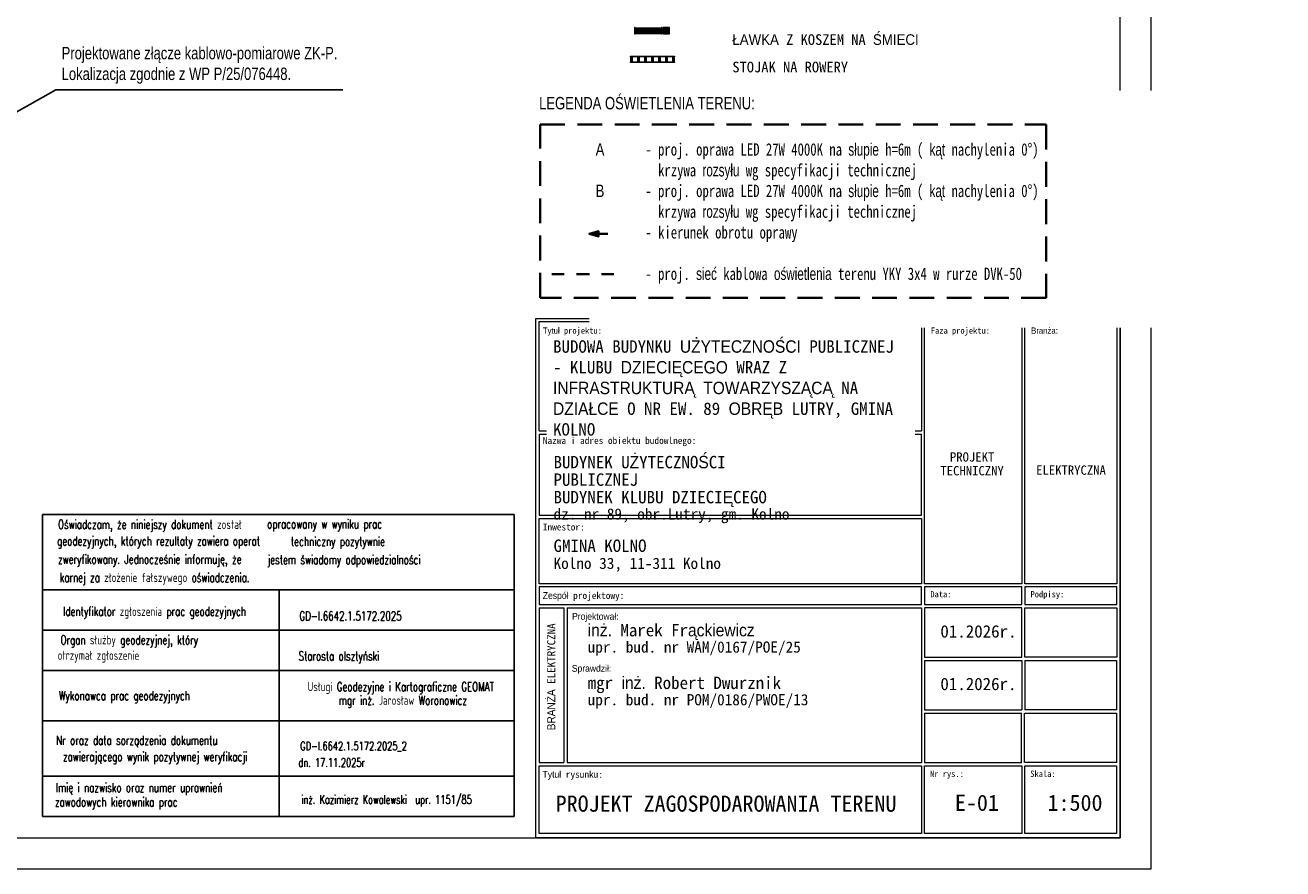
# Model space of a CAD drawing. Header units: metres. Extents: x 7493319 to 7493540, y 5986548 to 5986696.
# Tile 29 of 30: x 7493439 to 7493540, y 5986548 to 5986616. Entities that reach past the tile are written whole.
import ezdxf
from ezdxf.enums import TextEntityAlignment as Align

# ---------------------------------------------------------------- set-up
doc = ezdxf.new("R2010")
doc.units = ezdxf.units.M
doc.header["$MEASUREMENT"] = 0
for name, pattern in [('2', [1.5, 1, -0.5]), ('3', [1, 0.5, -0.5]), ('UPX', [0])]:
    doc.linetypes.add(name, pattern=pattern)
doc.layers.get('0').update_dxf_attribs({"color": 250, "linetype": 'CONTINUOUS', "lineweight": 100})
doc.layers.add('2D_OGOLNE', color=7, linetype='CONTINUOUS')
for name, color, linetype, lineweight in [('__IE_PZT_02', 1, 'CONTINUOUS', 40), ('__IE_PZT_03', 7, 'CONTINUOUS', 25), ('_k_opis', 1, 'CONTINUOUS', 13), ('_k_tabela', 7, 'CONTINUOUS', 13), ('_k_urzadzenia', 250, 'CONTINUOUS', 13), ('_k_widok', 7, 'CONTINUOUS', 18), ('_k_wymiar', 7, 'CONTINUOUS', 13), ('_k_wyposażenia', 251, 'CONTINUOUS', 9), ('UCCOO_T_0_b', 1, 'CONTINUOUS', 20), ('UCCOO_T_1_b', 7, 'CONTINUOUS', 20), ('UXXPO_L_1_b', 7, 'UPX', 25)]:
    doc.layers.add(name, color=color, linetype=linetype, lineweight=lineweight)
doc.styles.add('GENERATED_STYLE_1', font='msgothic.ttc')
doc.styles.add('GENERATED_STYLE_2', font='msgothic.ttc')
doc.styles.get("Standard").update_dxf_attribs({"font": 'Simplex.SHX', "width": 0.75})

# ---------------------------------------------------------------- blocks, each defined once
blk = doc.blocks.new('ławka+kosz')
at = {"layer": '2D_OGOLNE', "linetype": 'Continuous', "lineweight": 0}
for points in [[(0, 2490), (450, 2490), (450, 2040), (0, 2040)], [(110, 50), (110, 1910), (10, 1910), (10, 50)], [(220, 1910), (220, 50), (120, 50), (120, 1910)], [(330, 50), (330, 1910), (230, 1910), (230, 50)], [(440, 1910), (440, 50), (340, 50), (340, 1910)]]:
    blk.add_hatch(color=255, dxfattribs=at).paths.add_polyline_path(points)
at = {"layer": '_k_urzadzenia'}
for p, q in [((0, 2490), (450, 2490)), ((0, 2040), (0, 2490)), ((450, 2040), (0, 2040)), ((0, 1920), (0, 1960)), ((0, 1960), (450, 1960)), ((450, 1920), (0, 1920)), ((110, 1910), (10, 1910)), ((10, 1910), (10, 50)), ((110, 50), (110, 1910)), ((220, 1910), (120, 1910)), ((120, 1910), (120, 50)), ((220, 50), (220, 1910)), ((330, 1910), (230, 1910)), ((230, 1910), (230, 50)), ((330, 50), (330, 1910)), ((440, 1910), (340, 1910)), ((340, 1910), (340, 50)), ((440, 50), (440, 1910)), ((450, 2490), (450, 2040)), ((450, 1960), (450, 1920)), ((0, 0), (0, 40)), ((0, 40), (450, 40)), ((450, 0), (0, 0)), ((10, 50), (110, 50)), ((120, 50), (220, 50)), ((230, 50), (330, 50)), ((340, 50), (440, 50)), ((450, 40), (450, 0))]:
    blk.add_line(p, q, dxfattribs=at)
blk = doc.blocks.new('xdhdrxh')
at = {"layer": '_k_wyposażenia', "color": 7}
for p, q in [((7044.1, -992.1), (7044.1, -995.5)), ((7044.1, -1032.1), (7044.1, -1035.5)), ((7044.4, -992.1), (7044.2, -991.9)), ((7044.2, -995.7), (7044.4, -995.5)), ((7044.4, -1032.1), (7044.2, -1031.9)), ((7044.2, -1035.7), (7044.4, -1035.5)), ((7044.4, -991.8), (7044.4, -992.1)), ((7358.4, -991.8), (7044.4, -991.8)), ((7044.4, -992.1), (7044.4, -991.8)), ((7044.4, -995.5), (7044.4, -992.1)), ((7044.4, -995.5), (7044.4, -992.1)), ((7044.4, -995.5), (7044.4, -995.8)), ((7044.4, -995.8), (7044.4, -995.5)), ((7044.4, -995.8), (7045.4, -995.8)), ((7044.4, -1031.8), (7044.4, -1032.1)), ((7045.4, -1031.8), (7044.4, -1031.8)), ((7044.4, -1032.1), (7044.4, -1031.8)), ((7044.4, -1035.5), (7044.4, -1032.1)), ((7044.4, -1035.5), (7044.4, -1032.1)), ((7044.4, -1035.5), (7044.4, -1035.8)), ((7044.4, -1035.8), (7044.4, -1035.5)), ((7044.4, -1035.8), (7358.4, -1035.8)), ((7045.4, -1003.3), (7045.4, -993.8)), ((7045.4, -1003.3), (7045.4, -1033.8)), ((7047.5, -993.8), (7047.5, -1003.3)), ((7047.5, -995.8), (7055.4, -995.8)), ((7047.5, -1003.3), (7047.5, -1033.8)), ((7055.4, -1031.8), (7047.5, -1031.8)), ((7055.4, -1003.3), (7055.4, -993.8)), ((7055.4, -1003.3), (7055.4, -1033.8)), ((7057.5, -993.8), (7057.5, -1003.3)), ((7057.5, -995.8), (7095.4, -995.8)), ((7057.5, -1003.3), (7057.5, -1033.8)), ((7095.4, -1031.8), (7057.5, -1031.8)), ((7095.4, -1004), (7095.4, -994.4)), ((7095.4, -1004), (7095.4, -1034.4)), ((7097.5, -994.4), (7097.5, -1004)), ((7097.5, -995.8), (7105.4, -995.8)), ((7097.5, -1004), (7097.5, -1034.4)), ((7105.4, -1031.8), (7097.5, -1031.8)), ((7105.4, -1004), (7105.4, -994.4)), ((7105.4, -1004), (7105.4, -1034.4)), ((7107.5, -994.4), (7107.5, -1004)), ((7107.5, -995.8), (7145.4, -995.8)), ((7107.5, -1004), (7107.5, -1034.4)), ((7145.4, -1031.8), (7107.5, -1031.8)), ((7145.4, -1003.3), (7145.4, -993.8)), ((7145.4, -1003.3), (7145.4, -1033.8)), ((7147.5, -993.8), (7147.5, -1003.3)), ((7147.5, -995.8), (7155.4, -995.8)), ((7147.5, -1003.3), (7147.5, -1033.8)), ((7155.4, -1031.8), (7147.5, -1031.8)), ((7155.4, -1003.3), (7155.4, -993.8)), ((7155.4, -1003.3), (7155.4, -1033.8)), ((7157.5, -993.8), (7157.5, -1003.3)), ((7157.5, -995.8), (7195.4, -995.8)), ((7157.5, -1003.3), (7157.5, -1033.8)), ((7195.4, -1031.8), (7157.5, -1031.8)), ((7195.4, -1003.3), (7195.4, -993.8)), ((7195.4, -1003.3), (7195.4, -1033.8)), ((7197.5, -993.8), (7197.5, -1003.3)), ((7197.5, -995.8), (7205.4, -995.8)), ((7197.5, -1003.3), (7197.5, -1033.8)), ((7205.4, -1031.8), (7197.5, -1031.8)), ((7205.4, -1003.3), (7205.4, -993.8)), ((7205.4, -1003.3), (7205.4, -1033.8)), ((7207.5, -993.8), (7207.5, -1003.3)), ((7207.5, -995.8), (7245.4, -995.8)), ((7207.5, -1003.3), (7207.5, -1033.8)), ((7245.4, -1031.8), (7207.5, -1031.8)), ((7245.4, -1003.3), (7245.4, -993.8)), ((7245.4, -1003.3), (7245.4, -1033.8)), ((7247.5, -993.8), (7247.5, -1003.3)), ((7247.5, -995.8), (7255.4, -995.8)), ((7247.5, -1003.3), (7247.5, -1033.8)), ((7255.4, -1031.8), (7247.5, -1031.8)), ((7255.4, -1003.3), (7255.4, -993.8)), ((7255.4, -1003.3), (7255.4, -1033.8)), ((7257.5, -993.8), (7257.5, -1003.3)), ((7257.5, -995.8), (7295.4, -995.8)), ((7257.5, -1003.3), (7257.5, -1033.8)), ((7295.4, -1031.8), (7257.5, -1031.8)), ((7295.4, -1003.3), (7295.4, -993.8)), ((7295.4, -1003.3), (7295.4, -1033.8)), ((7297.5, -993.8), (7297.5, -1003.3)), ((7297.5, -995.8), (7305.4, -995.8)), ((7297.5, -1003.3), (7297.5, -1033.8)), ((7305.4, -1031.8), (7297.5, -1031.8)), ((7305.4, -1003.3), (7305.4, -993.8)), ((7305.4, -1003.3), (7305.4, -1033.8)), ((7307.5, -993.8), (7307.5, -1003.3)), ((7307.5, -995.8), (7345.4, -995.8)), ((7307.5, -1003.3), (7307.5, -1033.8)), ((7345.4, -1031.8), (7307.5, -1031.8)), ((7345.4, -1003.3), (7345.4, -993.8)), ((7345.4, -1003.3), (7345.4, -1033.8)), ((7347.5, -993.8), (7347.5, -1003.3)), ((7347.5, -995.8), (7355.4, -995.8)), ((7347.5, -1003.3), (7347.5, -1033.8)), ((7355.4, -1031.8), (7347.5, -1031.8)), ((7355.4, -1003.3), (7355.4, -993.8)), ((7355.4, -1003.3), (7355.4, -1033.8)), ((7357.5, -993.8), (7357.5, -1003.3)), ((7357.5, -995.8), (7358.4, -995.8)), ((7357.5, -1003.3), (7357.5, -1033.8)), ((7358.4, -1031.8), (7357.5, -1031.8)), ((7358.4, -992.1), (7358.4, -991.8)), ((7358.4, -992.1), (7358.4, -991.8)), ((7358.6, -991.9), (7358.4, -992.1)), ((7358.4, -992.1), (7358.4, -995.5)), ((7358.4, -995.5), (7358.4, -992.1)), ((7358.4, -995.8), (7358.4, -995.5)), ((7358.4, -995.8), (7358.4, -995.5)), ((7358.4, -995.5), (7358.6, -995.7)), ((7358.4, -1032.1), (7358.4, -1031.8)), ((7358.4, -1032.1), (7358.4, -1031.8)), ((7358.6, -1031.9), (7358.4, -1032.1)), ((7358.4, -1032.1), (7358.4, -1035.5)), ((7358.4, -1035.5), (7358.4, -1032.1)), ((7358.4, -1035.8), (7358.4, -1035.5)), ((7358.4, -1035.8), (7358.4, -1035.5)), ((7358.4, -1035.5), (7358.6, -1035.7)), ((7358.7, -995.5), (7358.7, -992.1)), ((7358.7, -1035.5), (7358.7, -1032.1))]:
    blk.add_line(p, q, dxfattribs=at)
for centre, radius, start, end in [((7044.4, -992.1), 0.3, 135, 180), ((7044.4, -995.5), 0.3, 180, 225), ((7044.4, -1032.1), 0.3, 135, 180), ((7044.4, -1035.5), 0.3, 180, 225), ((7044.4, -992.1), 0.3, 90, 135), ((7044.4, -995.5), 0.3, 225, 270), ((7044.4, -1032.1), 0.3, 90, 135), ((7044.4, -1035.5), 0.3, 225, 270), ((7046.4, -993.8), 1.06, 0, 180), ((7056.4, -993.8), 1.06, 0, 180), ((7096.4, -994.4), 1.06, 0, 180), ((7106.4, -994.4), 1.06, 0, 180), ((7146.4, -993.8), 1.06, 0, 180), ((7156.4, -993.8), 1.06, 0, 180), ((7196.4, -993.8), 1.06, 0, 180), ((7206.4, -993.8), 1.06, 0, 180), ((7246.4, -993.8), 1.06, 0, 180), ((7256.4, -993.8), 1.06, 0, 180), ((7296.4, -993.8), 1.06, 0, 180), ((7306.4, -993.8), 1.06, 0, 180), ((7346.4, -993.8), 1.06, 0, 180), ((7356.4, -993.8), 1.06, 0, 180), ((7358.4, -992.1), 0.3, 45, 90), ((7358.4, -995.5), 0.3, 270, 315), ((7358.4, -1032.1), 0.3, 45, 90), ((7358.4, -1035.5), 0.3, 270, 315), ((7358.4, -992.1), 0.3, 0, 45), ((7358.4, -995.5), 0.3, 315, 0), ((7358.4, -1032.1), 0.3, 0, 45), ((7358.4, -1035.5), 0.3, 315, 0)]:
    blk.add_arc(centre, radius, start, end, dxfattribs=at)
for centre, start_param, end_param in [((7046.4, -1033.8), 1.570796, 3.141593), ((7046.4, -1033.8), 3.141593, 4.712389), ((7056.4, -1033.8), 1.570796, 3.141593), ((7056.4, -1033.8), 3.141593, 4.712389), ((7096.4, -1034.4), 1.570796, 3.141593), ((7096.4, -1034.4), 3.141593, 4.712389), ((7106.4, -1034.4), 1.570796, 3.141593), ((7106.4, -1034.4), 3.141593, 4.712389), ((7146.4, -1033.8), 1.570796, 3.141593), ((7146.4, -1033.8), 3.141593, 4.712389), ((7156.4, -1033.8), 1.570796, 3.141593), ((7156.4, -1033.8), 3.141593, 4.712389), ((7196.4, -1033.8), 1.570796, 3.141593), ((7196.4, -1033.8), 3.141593, 4.712389), ((7206.4, -1033.8), 1.570796, 3.141593), ((7206.4, -1033.8), 3.141593, 4.712389), ((7246.4, -1033.8), 1.570796, 3.141593), ((7246.4, -1033.8), 3.141593, 4.712389), ((7256.4, -1033.8), 1.570796, 3.141593), ((7256.4, -1033.8), 3.141593, 4.712389), ((7296.4, -1033.8), 1.570796, 3.141593), ((7296.4, -1033.8), 3.141593, 4.712389), ((7306.4, -1033.8), 1.570796, 3.141593), ((7306.4, -1033.8), 3.141593, 4.712389), ((7346.4, -1033.8), 1.570796, 3.141593), ((7346.4, -1033.8), 3.141593, 4.712389), ((7356.4, -1033.8), 1.570796, 3.141593), ((7356.4, -1033.8), 3.141593, 4.712389)]:
    blk.add_ellipse(centre, major_axis=(0, 1.51), ratio=0.707107, start_param=start_param, end_param=end_param, dxfattribs=at)
blk = doc.blocks.new('legenda')
at = {"layer": '_k_widok', "color": 1, "ltscale": 5, "insert": (-0.14, 8.79), "char_height": 1.14, "width": 46.7738, "attachment_point": 1, "line_spacing_factor": 1.55, "style": 'GENERATED_STYLE_1', "bg_fill": 3, "box_fill_scale": 1.2, "bg_fill_color": 256, "bg_fill_transparency": 0}
blk.add_mtext('\\pxi-3,l3;{\\f@MS Gothic|b0|i0|c238|p49;\\H1.5x;\\L\\C256;LEGENDA:\\fVerdana|b0|i0|c238|p34;\\H0.66667x;\\l\\P\\P\\pi-5,l5,se1.5789,t3,5;\\f@MS Gothic|b0|i0|c238|p49; ^I\\fVerdana|b0|i0|c238|p34;^I\\f@MS Gothic|b0|i0|c238|p49;ZAKRES TERENU OPRACOWANIA\\P\\pi-1,l1,t5; 1^IPROJEKTOWANY BUDYNEK KLUBU DZIECIĘCEGO \\P\\P 2^IISTNIEJĄCE BUDYNKI OŚWIATY I GOSPODARCZE\\P  \\f@MS Gothic|b1|i0|c238|p49; I\\f@MS Gothic|b0|i0|c238|p49;^IILOŚĆ KONDYGNACJI \\P^I^IELEMENTY PRZEZNACZONE DO ROZBIÓRKI\\P\\P^I^IISTNIEJĄCE OGRODZENIE TERENU\\P^I^IPROJEKTOWANE OGRODZENIE PLACU ZABAW\\P\\pi-4,l4;^I^IISTNIEJĄCY WJAZD NA TEREN OPRACOWANIA\\P^I^IPROJEKTOWANE WEJŚCIA DO BUDYNKU\\P\\pt0,5;^I^IISTNIEJĄCE CHODNIKI I CIĄGI PIESZE\\P^I^IPROJEKTOWANE CHODNIKI I CIĄGI PIESZE (158m2)\\P^I^ICIĄG PIESZO - JEZDNY - BETONOWE PŁYTY AŻUROWE (281m2)\\P\\pi-5,l5,t4,5;^I^ICIĄG PIESZO-JEZDNY - KOSTKA BETONOWA (110m2)\\P^I^ITARAS - BETONOWE PŁYTY CHODNIKOWE (40m2)\\P^I^INAWIERZCHNIA BEZPIECZNA - PLAC ZABAW (80m2)\\P^I^IPROJEKTOWANE WZMOCNIENIE SKARPY GEOKRATĄ\\P^I^IPOWIERZCHNIA BIOLOGICZNIE CZYNNA\\P\\pi-4,l4,t0,5;^I^IISTNIEJĄCA DROGA POŻAROWA \\P^I^IPROJEKTOWANA DROGA POŻAROWA \\P^I^IISTNIEJĄCE DRZEWA \\P\\pi-5,l5,t4,5;^I^IPROJEKTOWANE MIEJSCA PARKINGOWE - BETONOWE PŁYTY AŻUROWE (38m2)\\P^I^IMIEJSCE PARKINGOWE DLA OSÓB NIEPEŁNOSPRAWNYCH -  BETONOWE PŁYTY AŻUROWE (18m2)\\P\\pi-4,l4,t0,5;^I^IMIEJSCE GROMADZENIA ODPADÓW STAŁYCH \\P\\P^I^IŁAWKA Z KOSZEM NA ŚMIECI\\P^I^ISTOJAK NA ROWERY}', dxfattribs=at)
at = {"xscale": -0.001500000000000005, "yscale": 0.001500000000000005, "zscale": 0.001500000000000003, "rotation": 270}
blk.add_blockref('ławka+kosz', (-1.5, -83.96), dxfattribs=at)
at = {"layer": '_k_wyposażenia', "xscale": -0.015, "yscale": 0.015, "zscale": 0.015}
blk.add_blockref('xdhdrxh', (108.43, -71.47), dxfattribs=at)

msp = doc.modelspace()

# ---------------------------------------------------------------- linework, layer by layer
at = {"layer": '_k_tabela', "ltscale": 1000}
for p, q in [((7493479.9, 5986592.23), (7493526.9, 5986592.23)), ((7493479.9, 5986550.44), (7493479.9, 5986592.23)), ((7493480.17, 5986591.97), (7493510.93, 5986591.97)), ((7493480.17, 5986583.19), (7493480.17, 5986591.97)), ((7493510.93, 5986591.97), (7493510.93, 5986583.19)), ((7493511.18, 5986591.97), (7493519, 5986591.97)), ((7493511.18, 5986570.87), (7493511.18, 5986591.97)), ((7493519, 5986591.97), (7493519, 5986570.87)), ((7493519.25, 5986591.97), (7493526.65, 5986591.97)), ((7493519.25, 5986570.87), (7493519.25, 5986591.97)), ((7493526.65, 5986591.97), (7493526.65, 5986570.87)), ((7493526.9, 5986592.23), (7493526.9, 5986550.44)), ((7493480.17, 5986583.19), (7493510.93, 5986583.19)), ((7493480.17, 5986582.92), (7493480.17, 5986576.4)), ((7493480.17, 5986582.92), (7493510.93, 5986582.92)), ((7493510.93, 5986576.4), (7493510.93, 5986582.92)), ((7493480.17, 5986576.4), (7493510.93, 5986576.4)), ((7493480.17, 5986576.13), (7493510.93, 5986576.13)), ((7493480.17, 5986570.87), (7493480.17, 5986576.13)), ((7493510.93, 5986576.13), (7493510.93, 5986570.87)), ((7493510.93, 5986570.87), (7493480.17, 5986570.87)), ((7493510.93, 5986570.62), (7493480.17, 5986570.62)), ((7493480.17, 5986570.62), (7493480.17, 5986569.22)), ((7493510.93, 5986569.22), (7493510.93, 5986570.62)), ((7493519, 5986570.87), (7493511.18, 5986570.87)), ((7493519, 5986570.62), (7493511.18, 5986570.62)), ((7493511.18, 5986570.62), (7493511.18, 5986569.22)), ((7493519, 5986569.22), (7493519, 5986570.62)), ((7493526.65, 5986570.87), (7493519.25, 5986570.87)), ((7493526.65, 5986570.62), (7493519.25, 5986570.62)), ((7493519.25, 5986570.62), (7493519.25, 5986569.22)), ((7493526.65, 5986569.22), (7493526.65, 5986570.62)), ((7493480.17, 5986569.22), (7493510.93, 5986569.22)), ((7493480.17, 5986568.95), (7493482.15, 5986568.95)), ((7493480.17, 5986568.95), (7493480.17, 5986556.51)), ((7493482.42, 5986568.95), (7493510.93, 5986568.95)), ((7493510.93, 5986568.95), (7493510.93, 5986556.51)), ((7493511.18, 5986569.22), (7493519, 5986569.22)), ((7493519, 5986568.95), (7493511.18, 5986568.95)), ((7493511.18, 5986568.95), (7493511.18, 5986564.98)), ((7493519, 5986564.98), (7493519, 5986568.95)), ((7493519.25, 5986569.22), (7493526.65, 5986569.22)), ((7493519.25, 5986564.98), (7493519.25, 5986568.95)), ((7493519.25, 5986568.95), (7493526.65, 5986568.95)), ((7493526.65, 5986568.95), (7493526.65, 5986564.98)), ((7493511.18, 5986564.98), (7493519, 5986564.98)), ((7493511.18, 5986564.71), (7493519, 5986564.71)), ((7493511.18, 5986564.71), (7493511.18, 5986560.74)), ((7493519, 5986564.71), (7493519, 5986560.74)), ((7493526.65, 5986564.98), (7493519.25, 5986564.98)), ((7493519.25, 5986564.71), (7493526.63, 5986564.71)), ((7493519.25, 5986564.71), (7493519.25, 5986560.74)), ((7493526.63, 5986564.71), (7493526.63, 5986560.74)), ((7493511.17, 5986560.47), (7493511.17, 5986556.51)), ((7493511.18, 5986560.74), (7493519, 5986560.74)), ((7493511.18, 5986560.47), (7493519, 5986560.47)), ((7493518.98, 5986556.51), (7493518.98, 5986560.47)), ((7493519.23, 5986556.51), (7493519.23, 5986560.47)), ((7493526.65, 5986560.74), (7493519.25, 5986560.74)), ((7493519.25, 5986560.47), (7493526.63, 5986560.47)), ((7493526.63, 5986560.47), (7493526.63, 5986556.51)), ((7493480.17, 5986556.51), (7493482.15, 5986556.51)), ((7493482.42, 5986556.51), (7493510.93, 5986556.51)), ((7493511.18, 5986556.51), (7493519, 5986556.51)), ((7493526.65, 5986556.51), (7493519.25, 5986556.51)), ((7493480.17, 5986550.79), (7493480.17, 5986556.23)), ((7493480.17, 5986556.23), (7493510.93, 5986556.23)), ((7493510.93, 5986556.23), (7493510.93, 5986550.79)), ((7493511.18, 5986550.79), (7493511.18, 5986556.23)), ((7493511.18, 5986556.23), (7493519, 5986556.23)), ((7493519, 5986556.23), (7493519, 5986550.79)), ((7493519.25, 5986550.79), (7493519.25, 5986556.23)), ((7493519.25, 5986556.23), (7493526.63, 5986556.23)), ((7493526.63, 5986556.23), (7493526.63, 5986550.79)), ((7493526.9, 5986550.44), (7493479.9, 5986550.44)), ((7493510.93, 5986550.79), (7493480.17, 5986550.79)), ((7493519, 5986550.79), (7493511.18, 5986550.79)), ((7493526.63, 5986550.79), (7493519.25, 5986550.79))]:
    msp.add_line(p, q, dxfattribs=at)
for points in [[(7493482.15, 5986568.95), (7493482.15, 5986556.51)], [(7493482.42, 5986568.95), (7493482.42, 5986556.51)]]:
    msp.add_lwpolyline(points, dxfattribs=at)
at = {"layer": 'UXXPO_L_1_b', "linetype": 'UPX', "lineweight": 25}
for p, q in [((7493440.22, 5986552.15), (7493440.22, 5986576.45)), ((7493478.15, 5986576.45), (7493440.22, 5986576.45)), ((7493478.15, 5986576.45), (7493478.15, 5986552.15)), ((7493440.22, 5986570.38), (7493478.15, 5986570.38)), ((7493459.26, 5986552.15), (7493459.26, 5986570.38)), ((7493478.15, 5986567.14), (7493440.22, 5986567.14)), ((7493478.15, 5986563.9), (7493440.22, 5986563.9)), ((7493478.15, 5986559.85), (7493440.22, 5986559.85)), ((7493440.22, 5986555.39), (7493478.15, 5986555.39)), ((7493478.15, 5986552.15), (7493440.22, 5986552.15))]:
    msp.add_line(p, q, dxfattribs=at)

# ---------------------------------------------------------------- block references
at = {"layer": '_k_wymiar', "xscale": 0.75, "yscale": 0.75, "zscale": 0.75}
msp.add_blockref('legenda', (7493488.98, 5986678.09), dxfattribs=at)

# ---------------------------------------------------------------- texts
at = {"layer": '__IE_PZT_03', "linetype": '3', "insert": (7493441.76, 5986614.08), "char_height": 1, "width": 26.5412, "attachment_point": 1, "bg_fill": 3, "box_fill_scale": 1.5, "bg_fill_color": 256, "bg_fill_true_color": 13158600, "bg_fill_transparency": 0}
msp.add_mtext('\\fArial|b0|i0|c238|p34;Projektowane złącze kablowo-pomiarowe ZK-P. Lokalizacja zgodnie z WP P/25/076448.', dxfattribs=at)
at = {"layer": '_k_opis', "color": 7, "ltscale": 5, "attachment_point": 1, "style": 'GENERATED_STYLE_2'}
for s, width, insert, char_height in [('{\\fMS Gothic|b1|i0|c238|p49;\\H1.0833x;PROJEKT ZAGOSPODAROWANIA TERENU}', 570.4136, (7493481.5, 5986553.84), 1.2), ('\\pxql;\\fMS Gothic|b1|i0|c238|p49;E-01', 3.6284, (7493513.62, 5986553.91), 1.3), ('\\pxql;{\\fMS Gothic|b1|i0|c238|p49;1:500}', 3.6284, (7493521.07, 5986553.91), 1.3)]:
    msp.add_mtext_dynamic_manual_height_columns(s, width=width, gutter_width=548.68, heights=[211.78], dxfattribs=dict(at, insert=insert, char_height=char_height))
at = {"layer": '_k_tabela', "attachment_point": 1}
for s, insert, char_height, style in [('\\A1;{\\pql;\\fMS Gothic|b0|i0|c0|p49;Tytuł projektu:}', (7493480.47, 5986591.5), 0.5, 'GENERATED_STYLE_2'), ('\\A1;{\\pql;\\fMS Gothic|b0|i0|c0|p49;Faza projektu:}', (7493511.68, 5986591.5), 0.5, 'GENERATED_STYLE_2'), ('\\A1;{\\pql;\\fMS Gothic|b0|i0|c0|p49;Branża:}', (7493519.75, 5986591.5), 0.5, 'GENERATED_STYLE_2'), ('\\A1;{\\pql;\\fMS Gothic|b0|i0|c0|p49;Nazwa i adres obiektu budowlnego:}', (7493480.47, 5986582.68), 0.55, 'GENERATED_STYLE_2'), ('\\pxql;\\fMS Gothic|b1|i0|c128|p49;\\A1;ELEKTRYCZNA', (7493520.15, 5986580.4), 0.75, 'GENERATED_STYLE_2'), ('\\A1;{\\pql;\\fMS Gothic|b0|i0|c0|p49;Inwestor:}', (7493480.47, 5986575.72), 0.55, 'GENERATED_STYLE_1'), ('\\A1;{\\pql;\\fMS Gothic|b0|i0|c0|p49;Zespół projektowy:}', (7493480.47, 5986570.21), 0.55, 'GENERATED_STYLE_2'), ('\\A1;{\\pql;\\fMS Gothic|b0|i0|c0|p49;Data:}', (7493511.64, 5986570.29), 0.5, 'GENERATED_STYLE_2'), ('\\A1;{\\pql;\\fMS Gothic|b0|i0|c0|p49;Podpisy:}', (7493519.7, 5986570.29), 0.5, 'GENERATED_STYLE_2'), ('\\A1;{\\pql;\\fMS Gothic|b0|i0|c0|p49;Projektował:}', (7493482.82, 5986568.53), 0.55, 'GENERATED_STYLE_1'), ('\\A1;01.2026r.', (7493512.45, 5986567.55), 1, 'GENERATED_STYLE_2'), ('\\A1;\\pxql;Sprawdził:', (7493482.8, 5986564.35), 0.55, 'GENERATED_STYLE_2'), ('\\A1;01.2026r.', (7493512.45, 5986563.32), 1, 'GENERATED_STYLE_2'), ('\\A1;{\\pql;\\fMS Gothic|b0|i0|c0|p49;Tytuł rysunku:}', (7493480.45, 5986555.82), 0.55, 'GENERATED_STYLE_2'), ('\\A1;{\\pql;\\fMS Gothic|b0|i0|c0|p49;Nr rys.:}', (7493511.62, 5986555.84), 0.5, 'GENERATED_STYLE_2'), ('\\A1;{\\pql;\\fMS Gothic|b0|i0|c0|p49;Skala:}', (7493519.68, 5986555.84), 0.5, 'GENERATED_STYLE_2')]:
    msp.add_mtext(s, dxfattribs=dict(at, insert=insert, char_height=char_height, style=style))
at = {"layer": '_k_tabela', "attachment_point": 1, "style": 'GENERATED_STYLE_2'}
for s, insert, char_height, width, line_spacing_factor in [('\\A1;{\\fMS Gothic|b0|i0|c128|p49;BUDYNEK U}Ż{\\fMS Gothic|b0|i0|c128|p49;YTECZNO}Ś{\\fMS Gothic|b0|i0|c128|p49;CI PUBLICZNEJ \\P}BUDYNEK {\\fMS Gothic|b0|i0|c128|p49;KLUBU DZIECI}Ę{\\fMS Gothic|b0|i0|c128|p49;CEGO\\P\\H0.9x;dz. nr \\fMS Gothic|b0|i0|c238|p49;89,\\fMS Gothic|b0|i0|c128|p49; obr.\\fMS Gothic|b0|i0|c238|p49;Lutry, gm. Kolno}', (7493481.33, 5986581.17), 1, 20.0051, 0.845413), ('\\pxqc;\\fMS Gothic|b1|i0|c128|p49;\\A1;PROJEKT \\fMS Gothic|b1|i0|c238|p49;TECHNICZNY', (7493511.22, 5986581.46), 0.75, 7.5641, 0.886929)]:
    msp.add_mtext(s, dxfattribs=dict(at, insert=insert, char_height=char_height, width=width, line_spacing_factor=line_spacing_factor))
at = {"layer": '_k_tabela', "char_height": 1, "attachment_point": 1, "style": 'GENERATED_STYLE_2'}
for s, insert, line_spacing_factor in [('\\A1;{\\fMS Gothic|b0|i0|c128|p49;GMINA }KOLNO\\P{\\H0.9x;Kolno 33, 11-311 Kolno}', (7493481.33, 5986574.44), 0.880579), ('\\pxql;\\fMS Gothic|b0|i0|c0|p49;\\A1;inż. Marek Fr\\fMS Gothic|b0|i0|c238|p49;ąckiewicz\\fMS Gothic|b0|i0|c0|p49;\\P\\H0.9x;upr. bud. nr WAM/0167/POE/25', (7493484.08, 5986567.65), 0.845413), ('\\pxql;\\A1;mgr inż. Robert Dwurznik\\P\\H0.9x;upr. bud. nr POM/0186/PWOE/13', (7493484.08, 5986563.41), 0.845413)]:
    msp.add_mtext(s, dxfattribs=dict(at, insert=insert, line_spacing_factor=line_spacing_factor))
at = {"layer": '_k_tabela', "insert": (7493480.82, 5986559.09), "char_height": 0.65, "attachment_point": 1, "rotation": 90, "line_spacing_factor": 0.845413, "style": 'GENERATED_STYLE_2'}
msp.add_mtext('\\pxql;\\A1;BRANŻA ELEKTRYCZNA', dxfattribs=at)
at = {"layer": 'UCCOO_T_0_b', "width": 0.7}
for s, p in [('Oświadczam, że niniejszy dokument został ', (7493441.47, 5986576.02)), ('opracowany w wyniku prac', (7493458.29, 5986576.05)), ('geodezyjnych, których rezultaty zawiera operat ', (7493441.4, 5986574.69)), ('techniczny pozytywnie', (7493460.2, 5986574.65)), ('zweryfikowany. Jednocześnie informuję, że ', (7493441.47, 5986573.22)), ('jestem świadomy odpowiedzialności', (7493458.32, 5986573.18)), ('karnej za złożenie fałszywego oświadczenia.', (7493441.6, 5986571.75))]:
    msp.add_text(s, height=0.729, dxfattribs=at).set_placement(p, align=Align.TOP_LEFT)
for s, p in [('Identyfikator zgłoszenia prac geodezyjnych', (7493449.24, 5986568.29)), ('Organ służby geodezyjnej, który', (7493447.2, 5986566)), ('otrzymał zgłoszenie', (7493444.72, 5986564.76)), ('Wykonawca prac geodezyjnych', (7493446.81, 5986561.52)), ('Nr oraz data sorządzenia dokumentu', (7493447.81, 5986557.92)), ('zawierającego wynik pozytywnej weryfikacji', (7493449.28, 5986556.61)), ('Imię i nazwisko oraz numer uprawnień', (7493447.99, 5986554.12)), ('zawodowych kierownika prac', (7493446.15, 5986552.96))]:
    msp.add_text(s, height=0.729, dxfattribs=at).set_placement(p, align=Align.CENTER)
at = {"layer": 'UCCOO_T_1_b', "width": 0.7}
for s, height, p in [('GD-I.6642.1.5172.2025', 0.729, (7493465, 5986567.93)), ('Starosta olsztyński', 0.729, (7493464.07, 5986564.7)), ('Usługi Geodezyjne i Kartograficzne GEOMAT', 0.729, (7493469.04, 5986562.24)), ('mgr inż. Jarosław Woronowicz', 0.729, (7493469.21, 5986561.14)), ('GD-I.6642.1.5172.2025_2', 0.694, (7493465.24, 5986557.48)), ('dn. 17.11.2025r', 0.694, (7493463.48, 5986556.15)), ('inż. Kazimierz Kowalewski  upr. 1151/85', 0.694, (7493467.9, 5986553.18))]:
    msp.add_text(s, height=height, dxfattribs=at).set_placement(p, align=Align.CENTER)

# ---------------------------------------------------------------- next in the draw order: linework, layer by layer
at = {"layer": '__IE_PZT_03'}
msp.add_lwpolyline([(7493400.94, 5986587.87), (7493441.28, 5986610.63), (7493464.37, 5986610.63)], dxfattribs=at)

# ---------------------------------------------------------------- next in the draw order: texts
at = {"layer": '_k_tabela', "insert": (7493481.29, 5986590.47), "char_height": 1, "width": 28.6272, "attachment_point": 1, "style": 'GENERATED_STYLE_2', "bg_fill": 2}
msp.add_mtext('\\A1;{\\fMS Gothic|b1|i0|c238|p49;BUDOWA BUDYNKU UŻYTECZNOŚCI PUBLICZNEJ - KLUBU DZIECIĘCEGO WRAZ Z INFRASTRUKTURĄ TOWARZYSZĄCĄ NA DZIAŁCE O NR EW. 89 OBRĘB LUTRY, GMINA KOLNO }', dxfattribs=at)

# ---------------------------------------------------------------- next in the draw order: linework, layer by layer
at = {"layer": '_k_tabela'}
msp.add_lwpolyline([(7493319.4, 5986696.44), (7493319.4, 5986547.94), (7493529.4, 5986547.94), (7493529.4, 5986696.44), (7493319.4, 5986696.44)], dxfattribs=at)
msp.add_lwpolyline([(7493326.9, 5986693.94), (7493326.9, 5986550.44), (7493526.9, 5986550.44), (7493526.9, 5986693.94)], close=True, dxfattribs=at)

# ---------------------------------------------------------------- next in the draw order: texts
at = {"layer": '__IE_PZT_03', "linetype": '3', "insert": (7493484.72, 5986609.66), "char_height": 1, "width": 54.7808, "attachment_point": 1, "bg_fill": 2}
msp.add_mtext('\\fArial|b0|i0|c238|p34;\\P\\fMS Gothic|b0|i0|c238;\\P\\fArial|b0|i0|c238|p34;A\\fMS Gothic|b0|i0|c238;^I- proj. oprawa LED 27W 4000K na słupie h=6m ( kąt nachylenia 0%%d) \\P^I  krzywa rozsyłu wg specyfikacji technicznej\\fArial|b0|i0|c238|p34;\\PB^I\\fMS Gothic|b0|i0|c238;- proj. oprawa LED 27W 4000K na słupie h=6m ( kąt nachylenia 0%%d) \\P^I  krzywa rozsyłu wg specyfikacji technicznej\\P\\fArial|b0|i0|c238|p34;^I\\fMS Gothic|b0|i0|c238;- kierunek obrotu oprawy\\fArial|b0|i0|c238|p34;\\P\\P^I\\fMS Gothic|b0|i0|c238;- proj. sieć kablowa oświetlenia terenu YKY 3x4 w rurze DVK-50\\P\\P\\P', dxfattribs=at)

# ---------------------------------------------------------------- next in the draw order: hatches: boundary and pattern name
at = {"layer": '__IE_PZT_02', "linetype": 'Continuous'}
h = msp.add_hatch(color=7, dxfattribs=at)
h.paths.add_polyline_path([(7493484.2, 5986599.04), (7493484.95, 5986598.83), (7493484.95, 5986599.04)])
h.paths.add_polyline_path([(7493484.95, 5986599.25), (7493484.2, 5986599.04), (7493484.95, 5986599.04)])

# ---------------------------------------------------------------- next in the draw order: linework, layer by layer
at = {"layer": '__IE_PZT_02', "color": 7, "linetype": 'Continuous'}
for points in [[(7493485.7, 5986599.04), (7493484.2, 5986599.04), (7493484.95, 5986599.25), (7493484.95, 5986599.04)], [(7493485.7, 5986599.04), (7493484.2, 5986599.04), (7493484.95, 5986598.83), (7493484.95, 5986599.04)]]:
    msp.add_lwpolyline(points, dxfattribs=at)
at = {"layer": '__IE_PZT_02', "linetype": '3', "ltscale": 2}
msp.add_lwpolyline([(7493481.19, 5986595.79), (7493486.29, 5986595.79)], dxfattribs=at)
at = {"layer": '__IE_PZT_03', "linetype": '2', "lineweight": 40, "ltscale": 2}
msp.add_lwpolyline([(7493480.25, 5986607.82), (7493520.96, 5986607.82), (7493520.96, 5986593.89), (7493480.25, 5986593.89)], close=True, dxfattribs=at)

# ---------------------------------------------------------------- next in the draw order: texts
at = {"layer": '__IE_PZT_03', "linetype": '3', "insert": (7493480.17, 5986610.05), "char_height": 1, "width": 54.7808, "attachment_point": 1, "bg_fill": 2}
msp.add_mtext('\\fArial|b0|i0|c238|p34;LEGENDA OŚWIETLENIA TERENU:', dxfattribs=at)

doc.saveas('drawing.dxf')
